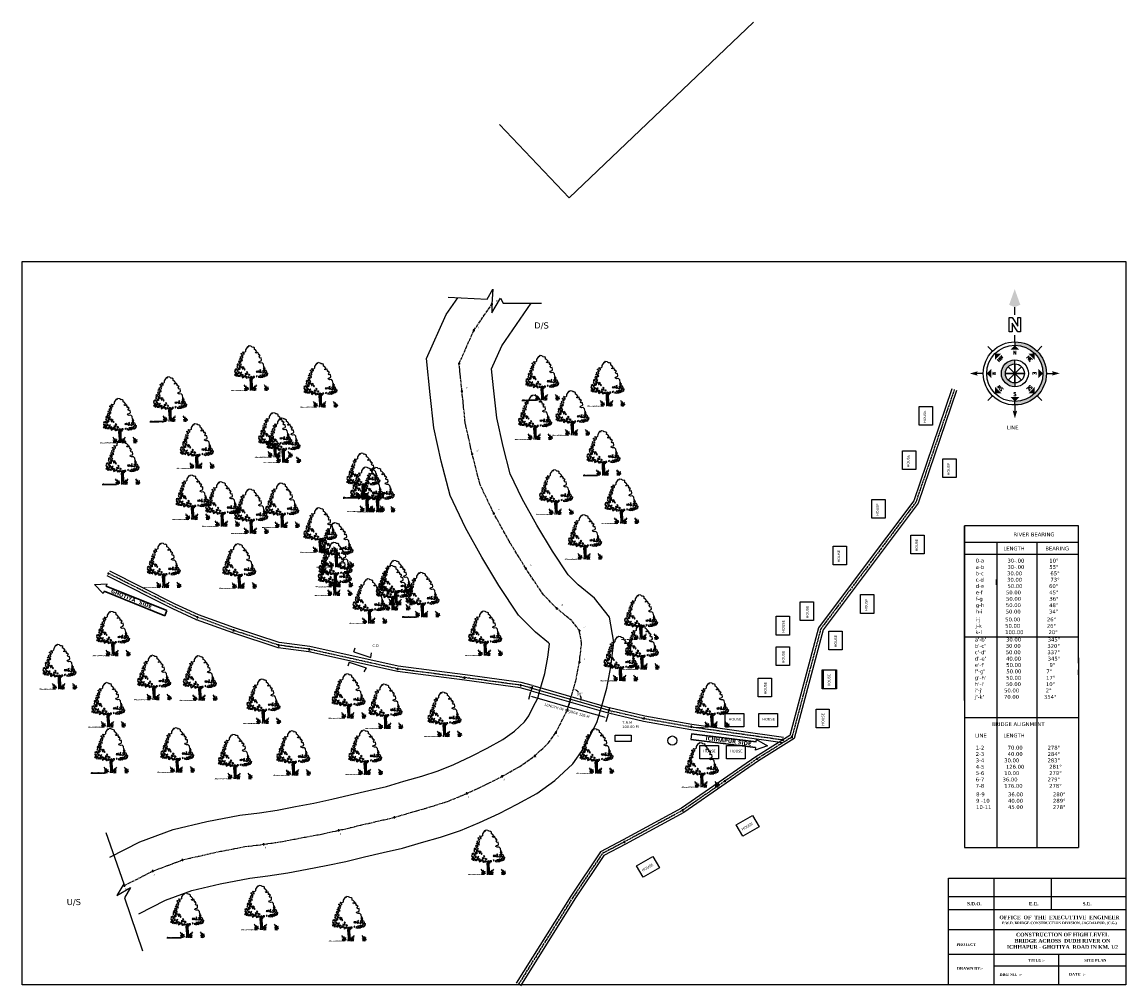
# Model space of a CAD drawing. Header units: inches. Extents: x 5709438 to 28857917, y -1771849 to 3720618.
# Tile 2 of 2: x 27123120 to 28857917, y 2206109 to 3720618. Entities that reach past the tile are written whole.
import ezdxf
from ezdxf.enums import TextEntityAlignment as Align

# ---------------------------------------------------------------- set-up
doc = ezdxf.new("R2010")
doc.units = ezdxf.units.IN
doc.header["$MEASUREMENT"] = 0
doc.header["$PDMODE"] = 98
doc.header["$PDSIZE"] = 1500
doc.linetypes.add('CENTER2', pattern=[1.125, 0.75, -0.125, 0.125, -0.125])
for name, color, linetype in [('A-Anno-Note', 211, 'Continuous'), ('GROUND_LVL', 114, 'Continuous'), ('SECTION', 7, 'Continuous'), ('TEX', 6, 'Continuous'), ('TEXT', 7, 'Continuous')]:
    doc.layers.add(name, color=color, linetype=linetype)
doc.layers.add('DIMENTION', color=7, linetype='Continuous', lineweight=9)
doc.styles.add('ROMANS', font='romans.shx')
doc.styles.get("Standard").update_dxf_attribs({"font": 'verdana.ttf', "height": 4000})
doc.dimstyles.get("Standard").update_dxf_attribs({"dimtxt": 4000, "dimasz": 4000, "dimexe": 4000, "dimexo": 4000, "dimgap": 900, "dimtad": 0, "dimtih": 1, "dimtoh": 1, "dimdec": 0, "dimzin": 0, "dimdsep": 46, "dimtxsty": 'Standard', "dimcen": 996, "dimadec": 0, "dimazin": 0, "dimtfac": 1, "dimtdec": 0, "dimtix": 1, "dimtofl": 0, "dimtmove": 2, "dimatfit": 3, "dimfxl": 1, "dimtolj": 1, "dimtzin": 0, "dimarcsym": 0})

# ---------------------------------------------------------------- blocks, each defined once
blk = doc.blocks.new('Anno_North_J_Metric')
at = {"linetype": 'ByBlock', "lineweight": -2}
h = blk.add_hatch(color=0, dxfattribs=at)
h.paths.add_polyline_path([(-4.17, 0), (-4.68, 0, 1), (4.68, 0), (4.17, 0, -1)])
h.paths.add_polyline_path([(1.41, 0), (2, 0, 1), (-2, 0), (-1.41, 0, -1)])
at = {"color": 0, "linetype": 'ByBlock', "lineweight": -2}
for p, q in [((0, 4.68), (0, 5.67)), ((-3.31, 3.31), (-4.01, 4.01)), ((3.31, 3.31), (4.01, 4.01)), ((-4.68, 0), (-5.67, 0)), ((-4.68, 0), (-4.17, 0)), ((-1.41, 0), (-2, 0)), ((-1.41, 0), (1.41, 0)), ((1.41, 0), (-1.41, 0)), ((-1, 1), (1, -1)), ((-1, -1), (1, 1)), ((1, -1), (-1, 1)), ((1, 1), (-1, -1)), ((0, 1.41), (0, -1.41)), ((0, -1.41), (0, 1.41)), ((1.41, 0), (2, 0)), ((4.68, 0), (4.17, 0)), ((4.68, 0), (5.67, 0)), ((6.17, 0.4), (6.17, 0.82)), ((6.17, 0.82), (8.27, 0.82)), ((7.43, 0.4), (6.17, 0.4)), ((6.17, -0.44), (7.43, 0.4)), ((8.27, 0.4), (7.01, -0.44)), ((8.27, 0.82), (8.27, 0.4)), ((8.67, 0), (9.83, 0)), ((6.17, -0.86), (6.17, -0.44)), ((8.27, -0.86), (6.17, -0.86)), ((7.01, -0.44), (8.27, -0.44)), ((8.27, -0.44), (8.27, -0.86)), ((-3.31, -3.31), (-4.01, -4.01)), ((0, -4.68), (0, -5.67)), ((3.31, -3.31), (4.01, -4.01))]:
    blk.add_line(p, q, dxfattribs=at)
for radius in [4.68, 4.17, 2, 1.41]:
    blk.add_circle((0, 0), radius, dxfattribs=at)
for points in [[(-0.33, 5.5), (0, 5.67), (0, 6.67)], [(0, 6.67), (0.33, 5.5), (0, 5.67)], [(0, 4.17), (0.67, 3.5), (-0.67, 3.5)], [(-2.95, 2.95), (-2, 2.95), (-2.95, 2)], [(2.95, 2.95), (2.95, 2), (2, 2.95)], [(-6.67, 0), (-5.5, 0.33), (-5.67, 0)], [(-5.5, -0.33), (-5.67, 0), (-6.67, 0)], [(-4.17, 0), (-3.5, 0.67), (-3.5, -0.67)], [(4.17, 0), (3.5, -0.67), (3.5, 0.67)], [(12.5, 0), (10.17, 0.83), (9.83, 0)], [(9.83, 0), (10.17, -0.83), (12.5, 0)], [(-2.95, -2.95), (-2.95, -2), (-2, -2.95)], [(2.95, -2.95), (2, -2.95), (2.95, -2)], [(0, -4.17), (-0.67, -3.5), (0.67, -3.5)], [(0, -6.67), (-0.33, -5.5), (0, -5.67)], [(0.33, -5.5), (0, -5.67), (0, -6.67)]]:
    blk.add_solid(points, dxfattribs=at)
at = {"color": 0, "linetype": 'ByBlock', "lineweight": -2, "style": 'ROMANS'}
blk.add_text('W', height=0.5, dxfattribs=at).set_placement((0, 2.83), align=Align.CENTER)
for s, rotation, p in [('SW', 45, (-2, 2)), ('NW', 315, (2, 2)), ('S', 270, (-3.33, 0)), ('N', 270, (2.83, 0)), ('SE', 135, (-2, -2)), ('E', 180, (0, -2.67)), ('NE', 225, (2, -2))]:
    blk.add_text(s, height=0.5, rotation=rotation, dxfattribs=at).set_placement(p, align=Align.CENTER)
blk = doc.blocks.new('*D7')
at = {"color": 0, "lineweight": -2, "transparency": 16777216}
for start, end in [(41.369247, 59.908393), (357.75389, 17.670988)]:
    blk.add_arc((27984992, 2656658), 16689, start, end, dxfattribs=at)
at = {"color": 0, "transparency": 16777216}
for points in [[(27993097, 2670485), (27993622, 2671710), (27989683, 2672674)], [(28002326, 2655898), (28001010, 2656110), (28001033, 2652055)]]:
    blk.add_solid(points, dxfattribs=at)
at = {"layer": 'Defpoints', "color": 0, "transparency": 16777216}
for p in [(27924436, 2674036), (27993425, 2685448), (27984992, 2656658), (28001193, 2660662), (28045548, 2639280)]:
    blk.add_point(p, dxfattribs=at)
at = {"color": 0, "transparency": 16777216, "insert": (27999612, 2664706), "char_height": 4000, "attachment_point": 5}
blk.add_mtext('\\A1;90°', dxfattribs=at)
blk = doc.blocks.new('A$C16861002')
h = blk.add_hatch()
h.set_pattern_fill('AR-SAND,_O', color=86, scale=0.00875, angle=-7.1637)
h.set_pattern_definition([(30.3363, (-438.715158, 35.971238), (0.0015555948, 0.01679683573), [0, -0.0133, 0, -0.014875, 0, -0.01421875]), (0.3363, (-438.715158, 35.971238), (0.0184440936, 0.0225698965), [0, -0.007175, 0, -0.0119875, 0, -0.00459375]), (320.3363, (-438.725837, 35.97258), (0.02704221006, -0.0033489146), [0, -0.004375, 0, -0.01575, 0, -0.0205625]), (310.3363, (-438.725837, 35.97258), (0.0270559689, 0.0043395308), [0, -0.0021875, 0, -0.010325, 0, -0.0118125])])
edge = h.paths.add_edge_path()
edge.add_spline(control_points=[(0.438, 0.101), (0.437, 0.102), (0.413, 0.106), (0.357, 0.111), (0.269, 0.122), (0.166, 0.139), (0.083, 0.135), (0.01, 0.173), (-0.007, 0.148), (-0.011, 0.141)], knot_values=[0.028153, 0.028153, 0.028153, 0.028153, 0.042705, 0.440186, 0.998352, 1.57343, 2.182336, 2.529485, 2.667956, 2.667956, 2.667956, 2.667956], degree=3, periodic=0)
edge.add_line((-0.011, 0.141), (0.434, 0.085))
edge.add_arc((0.31, 0.123), 0.13, 342.7907, 350.3646)
at = {"color": 86}
for p, q in [((0.648, 0.39), (0.64, 0.262)), ((0.658, 0.459), (0.648, 0.39)), ((0.662, 0.385), (0.679, 0.472)), ((0.694, 0.469), (0.679, 0.352)), ((0.652, 0.166), (0.636, 0.073)), ((0.65, 0.269), (0.643, 0.158)), ((0.669, 0.346), (0.664, 0.266))]:
    blk.add_line(p, q, dxfattribs=at)
for points in [[(0.696, 1.459), (0.68, 1.456), (0.606, 1.371), (0.598, 1.314), (0.578, 1.299), (0.534, 1.292)], [(0.696, 1.459), (0.72, 1.451), (0.725, 1.454), (0.721, 1.463), (0.739, 1.483), (0.79, 1.465), (0.792, 1.457), (0.806, 1.459), (0.816, 1.433), (0.834, 1.437), (0.866, 1.421)], [(1.112, 0.761), (1.118, 0.763), (1.115, 0.845), (1.079, 0.891), (1.02, 0.892), (0.978, 0.921), (0.995, 0.948), (1.056, 0.958), (1.073, 0.985), (1.072, 1.049), (1.026, 1.049), (1.013, 1.086), (1.05, 1.128), (1.036, 1.13), (1.026, 1.155), (1.002, 1.152), (0.985, 1.154), (1.005, 1.175), (0.987, 1.206), (0.99, 1.235), (0.939, 1.224), (0.915, 1.221), (0.914, 1.245), (0.962, 1.262), (0.919, 1.326), (0.889, 1.342), (0.896, 1.393), (0.867, 1.415), (0.866, 1.421)], [(1.104, 0.701), (1.106, 0.673), (1.161, 0.645), (1.176, 0.595), (1.178, 0.568), (1.208, 0.55), (1.186, 0.479)], [(0.601, 0.07), (0.622, 0.184), (0.628, 0.304), (0.633, 0.413), (0.649, 0.466)], [(0.702, 0.459), (0.684, 0.352), (0.676, 0.254), (0.664, 0.123), (0.654, 0.063)], [(0.913, 0.457), (0.953, 0.438), (0.981, 0.448), (1.028, 0.436), (1.068, 0.458), (1.094, 0.448), (1.092, 0.476), (1.132, 0.457), (1.185, 0.479)]]:
    blk.add_lwpolyline(points, dxfattribs=at)
for points in [[(0.404, 1.101), (0.397, 1.085), (0.37, 1.105)], [(0.43, 1.175), (0.406, 1.15), (0.427, 1.115)], [(0.454, 1.095), (0.421, 1.066), (0.46, 1.039), (0.471, 1.06), (0.455, 1.067)], [(0.496, 1.221), (0.495, 1.183), (0.449, 1.189), (0.481, 1.207), (0.476, 1.229)], [(0.459, 1.27), (0.494, 1.271), (0.456, 1.243)], [(0.491, 1.15), (0.464, 1.137), (0.482, 1.113)], [(0.517, 1.318), (0.501, 1.298), (0.527, 1.3)], [(0.553, 1.269), (0.516, 1.246), (0.549, 1.231)], [(0.181, 0.728), (0.21, 0.648), (0.248, 0.681)], [(0.192, 0.782), (0.197, 0.753), (0.231, 0.782), (0.26, 0.773), (0.255, 0.801), (0.232, 0.793)], [(0.288, 0.759), (0.256, 0.741), (0.27, 0.717)], [(0.286, 0.88), (0.266, 0.86), (0.299, 0.85)], [(0.312, 0.712), (0.275, 0.689), (0.283, 0.655), (0.324, 0.672)], [(0.356, 0.926), (0.313, 0.959), (0.285, 0.94), (0.289, 0.907)], [(0.294, 0.807), (0.305, 0.762), (0.373, 0.792), (0.319, 0.799), (0.314, 0.827)], [(0.358, 0.838), (0.338, 0.818), (0.367, 0.809)], [(0.41, 1.045), (0.357, 1.036), (0.34, 1.005), (0.366, 1.001), (0.375, 0.973), (0.352, 0.959), (0.39, 0.96), (0.394, 0.987), (0.421, 1), (0.419, 1.017), (0.389, 1.02)], [(0.358, 0.909), (0.34, 0.867), (0.401, 0.843), (0.42, 0.857), (0.379, 0.873)], [(0.413, 0.935), (0.386, 0.927), (0.397, 0.91), (0.428, 0.917)], [(0.457, 0.842), (0.425, 0.824), (0.432, 0.779), (0.453, 0.776), (0.448, 0.804), (0.465, 0.808), (0.48, 0.789), (0.499, 0.803)], [(0.482, 0.773), (0.499, 0.732), (0.523, 0.756)], [(1.14, 0.75), (1.11, 0.754), (1.092, 0.712), (1.108, 0.705), (1.12, 0.731)], [(1.152, 0.716), (1.121, 0.703), (1.13, 0.675)], [(0.196, 0.638), (0.164, 0.626), (0.192, 0.606)], [(0.221, 0.602), (0.206, 0.587), (0.239, 0.572), (0.249, 0.588)], [(0.243, 0.643), (0.216, 0.63), (0.264, 0.602), (0.279, 0.617)], [(0.307, 0.602), (0.272, 0.568), (0.311, 0.569), (0.339, 0.549)], [(0.328, 0.6), (0.35, 0.575), (0.384, 0.604)], [(0.336, 0.665), (0.352, 0.624), (0.402, 0.678), (0.361, 0.656)], [(0.406, 0.606), (0.381, 0.582), (0.406, 0.502), (0.469, 0.532), (0.424, 0.544), (0.448, 0.568)], [(0.473, 0.565), (0.497, 0.513), (0.52, 0.559)], [(0.502, 0.622), (0.523, 0.586), (0.571, 0.591), (0.56, 0.609), (0.527, 0.613)], [(0.551, 0.533), (0.512, 0.494), (0.53, 0.47), (0.553, 0.483), (0.538, 0.496)], [(0.566, 0.685), (0.549, 0.654), (0.595, 0.648)], [(0.597, 0.522), (0.565, 0.476), (0.622, 0.486)], [(0.605, 0.592), (0.594, 0.566), (0.622, 0.552), (0.653, 0.564)], [(0.645, 0.461), (0.669, 0.518), (0.725, 0.484), (0.678, 0.49)], [(0.735, 0.466), (0.716, 0.447), (0.749, 0.442)], [(0.744, 0.498), (0.777, 0.461), (0.786, 0.493)], [(0.833, 0.492), (0.857, 0.478), (0.874, 0.509)], [(0.853, 0.649), (0.862, 0.62), (0.893, 0.633), (0.907, 0.604), (0.931, 0.656), (0.899, 0.643)], [(0.922, 0.49), (0.897, 0.459), (0.945, 0.46)], [(0.942, 0.63), (0.976, 0.592), (1.024, 0.597)], [(0.959, 0.504), (1, 0.46), (1.033, 0.484), (1.07, 0.468), (1.067, 0.518), (1.031, 0.5)], [(0.971, 0.667), (0.996, 0.631), (1.01, 0.673)], [(1.047, 0.592), (1.082, 0.565), (1.044, 0.57)], [(1.103, 0.662), (1.056, 0.634), (1.063, 0.617), (1.107, 0.595), (1.139, 0.613), (1.094, 0.624), (1.127, 0.653)], [(1.098, 0.519), (1.094, 0.492), (1.127, 0.477), (1.128, 0.521)], [(1.126, 0.571), (1.135, 0.542), (1.164, 0.571)], [(1.171, 0.527), (1.156, 0.507), (1.183, 0.481)]]:
    blk.add_lwpolyline(points, close=True, dxfattribs=at)
for centre, radius, start, end in [((0.242, 0.146), 0.227, 343.8213, 33.8793), ((0.375, 0.113), 0.0789, 338.4127, 44.178), ((0.31, 0.123), 0.13, 343.4617, 20.2712), ((0.396, 0.136), 0.0898, 354.9817, 66.5193), ((0.218, 0.179), 0.273, 338.8097, 11.1779), ((0.526, 0.078), 0.0496, 83.2374, 178.7654), ((0.587, 0.1), 0.101, 124.1986, 191.1044), ((0.67, 0.06), 0.0496, 346.9072, 82.4352), ((0.616, 0.096), 0.101, 334.5682, 41.474), ((0.993, 0.081), 0.273, 154.4947, 186.8629), ((0.81, 0.084), 0.0898, 99.1533, 170.6909), ((0.962, 0.056), 0.227, 131.7933, 181.8513), ((0.825, 0.057), 0.0789, 121.4946, 187.2599), ((0.89, 0.05), 0.13, 145.4014, 182.2109), ((0.874, 0.067), 0.227, 343.8213, 33.8793), ((1.029, 0.056), 0.0898, 354.9817, 66.5193), ((1.007, 0.034), 0.0789, 338.4127, 44.178), ((0.942, 0.044), 0.13, 343.4617, 20.2712), ((0.85, 0.099), 0.273, 338.8097, 11.1779), ((1.158, -0.001), 0.0496, 83.2374, 178.7654), ((1.22, 0.02), 0.101, 124.1986, 191.1044)]:
    blk.add_arc(centre, radius, start, end, dxfattribs=at)
for points, start_tangent, end_tangent in [([(0.532, 0.127), (0.53, 0.136), (0.535, 0.137), (0.54, 0.136), (0.539, 0.134), (0.541, 0.128), (0.541, 0.125), (0.54, 0.121), (0.533, 0.12), (0.531, 0.126), (0.532, 0.127)], (-0.533022, 0.846101), (-0.533022, 0.846101)), ([(0.532, 0.184), (0.53, 0.188), (0.533, 0.189), (0.535, 0.188), (0.535, 0.187), (0.536, 0.184), (0.536, 0.183), (0.535, 0.181), (0.532, 0.18), (0.531, 0.184), (0.532, 0.184)], (-0.533022, 0.846101), (-0.533022, 0.846101)), ([(0.676, 0.109), (0.68, 0.117), (0.676, 0.119), (0.671, 0.119), (0.671, 0.117), (0.668, 0.112), (0.666, 0.109), (0.667, 0.105), (0.673, 0.102), (0.677, 0.108), (0.676, 0.109)], (0.725822, 0.687882), (0.725822, 0.687882)), ([(0.691, 0.164), (0.693, 0.168), (0.691, 0.169), (0.688, 0.169), (0.688, 0.168), (0.687, 0.166), (0.686, 0.164), (0.686, 0.162), (0.689, 0.16), (0.691, 0.163), (0.691, 0.164)], (0.725822, 0.687882), (0.725822, 0.687882)), ([(1.165, 0.048), (1.163, 0.057), (1.167, 0.057), (1.172, 0.056), (1.172, 0.054), (1.173, 0.049), (1.174, 0.046), (1.172, 0.042), (1.166, 0.04), (1.163, 0.047), (1.165, 0.048)], (-0.533022, 0.846101), (-0.533022, 0.846101)), ([(1.164, 0.104), (1.163, 0.109), (1.165, 0.109), (1.167, 0.109), (1.167, 0.108), (1.168, 0.105), (1.168, 0.103), (1.168, 0.101), (1.164, 0.101), (1.163, 0.104), (1.164, 0.104)], (-0.533022, 0.846101), (-0.533022, 0.846101))]:
    blk.add_spline(points, degree=3, dxfattribs=dict(at, start_tangent=start_tangent, end_tangent=end_tangent))

msp = doc.modelspace()

# ---------------------------------------------------------------- linework, layer by layer
for p, q in [((27982887.2, 3444473.5), (28272469.7, 3720618.1)), ((27873192.7, 3559506), (27982887.2, 3444473.5)), ((28604123.8, 2654793.7), (28604123.8, 2928904.6)), ((28783353.5, 2928904.6), (28604123.8, 2928904.6)), ((28604123.8, 2928904.6), (28604123.8, 2423400.3)), ((28783353.5, 2713040.2), (28783353.5, 2928904.6)), ((28604123.8, 2903152.7), (28783353.5, 2903152.7)), ((28655202.5, 2903152.7), (28655202.5, 2758687.9)), ((28717953.1, 2903152.7), (28717953.1, 2758687.9)), ((28604123.8, 2884461.5), (28783353.5, 2884461.5)), ((28653382.7, 2837480), (28654185.7, 2837480)), ((28654185.7, 2844759.2), (28654185.7, 2837480)), ((28604123.8, 2754807), (28782537, 2754807)), ((28655202.5, 2740516.9), (28655202.5, 2423400.3)), ((28717953.1, 2740516.9), (28717953.1, 2423400.3)), ((28783353.5, 2721825.8), (28783353.5, 2423400.3)), ((28783353.5, 2713040.2), (28783353.5, 2702988.2)), ((28783353.5, 2694841.7), (28783353.5, 2702531.1)), ((28783353.5, 2627448), (28604123.8, 2627448)), ((27254932, 2447271.5), (27282984, 2366519.2)), ((27254932, 2447271.5), (27282984, 2366519.2)), ((28604123.8, 2423400.3), (28783353.5, 2423400.3)), ((27282984, 2366519.2), (27271943.5, 2347996.9)), ((27282984, 2366519.2), (27271943.5, 2347996.9)), ((27271943.5, 2347996.9), (27293681.4, 2360547.3)), ((27271943.5, 2347996.9), (27293681.4, 2360547.3)), ((27293681.4, 2360547.3), (27284283.4, 2344269.6)), ((27293681.4, 2360547.3), (27284283.4, 2344269.6)), ((27284283.4, 2344269.6), (27312202.1, 2261052.2)), ((27284283.4, 2344269.6), (27312202.1, 2261052.2))]:
    msp.add_line(p, q)
at = {"color": 0}
for p, q in [((27853857.4, 3285064.6), (27862945.3, 3300805.2)), ((27862945.3, 3300805.2), (27861595.2, 3277476.6)), ((27792510.5, 3288289.8), (27853857.4, 3285064.6)), ((27861595.2, 3263591), (27874898.2, 3286632.4)), ((27874898.2, 3286632.4), (27879268.3, 3279063.2)), ((27879268.3, 3279063.2), (27939237.7, 3279063.2)), ((27861595.2, 3277476.6), (27861595.2, 3263591)), ((28655202.5, 2758687.9), (28655202.5, 2740516.9)), ((28717953.1, 2758687.9), (28717953.1, 2740516.9)), ((27923277.5, 2669998.7), (27925594.6, 2678072.8)), ((27922349.8, 2668127.8), (27918865, 2655984.4)), ((27924796, 2660789), (27991902.8, 2641531.2)), ((28038218.1, 2628240), (27991902.8, 2641531.2)), ((28044389.2, 2635243), (28046706.3, 2643317.2)), ((28044183.7, 2633164.9), (28040698.9, 2621021.5))]:
    msp.add_line(p, q, dxfattribs=at)
at = {"color": 5}
for p, q in [((27236835, 2836783.2), (27257029.2, 2838165.8)), ((27250721.5, 2822547.2), (27236835, 2836783.2)), ((27255531.4, 2834456.9), (27257029.2, 2838165.8)), ((27252219.4, 2826256.2), (27250721.5, 2822547.2)), ((28175059.4, 2602275.2), (28173960.9, 2593499.5)), ((28276819.3, 2589537.7), (28277316.1, 2593506.7)), ((28277316.1, 2593506.7), (28294388.6, 2583307.3)), ((28294388.6, 2583307.3), (28275224, 2576792.9)), ((28275720.8, 2580762), (28275224, 2576792.9))]:
    msp.add_line(p, q, dxfattribs=at)
at = {"color": 2}
for p, q in [((27644501.4, 2730966.8), (27646459, 2737141.4)), ((27644501.4, 2730966.8), (27671084.5, 2722254.7)), ((27671084.5, 2722254.7), (27672259.7, 2729561.2)), ((27637091, 2714818.1), (27635014.1, 2708682.6)), ((27637091, 2714818.1), (27663674.1, 2706106)), ((27663674.1, 2706106), (27660296.7, 2699521.3))]:
    msp.add_line(p, q, dxfattribs=at)
at = {"color": 251, "true_color": 0x636466}
for p, q in [((27924436, 2674035.7), (28045547.8, 2639280.1)), ((27925594.6, 2678072.8), (28046706.3, 2643317.2)), ((27923277.5, 2669998.7), (28044389.2, 2635243)), ((27984984.2, 2656660.1), (27982270.7, 2647035.3))]:
    msp.add_line(p, q, dxfattribs=at)
for points in [[(28857917.3, 2207877.9), (27123120.2, 2207877.9), (27123120.2, 3344325), (28857917.3, 3344325)], [(28532867.3, 3087037.9), (28532867.3, 3116428.3), (28553763.4, 3116428.3), (28553763.4, 3087037.9)], [(28506643, 3017347.7), (28506643, 3046738.1), (28527539.1, 3046738.1), (28527539.1, 3017347.7)], [(28570174.8, 3004863.4), (28570174.8, 3034253.8), (28591070.8, 3034253.8), (28591070.8, 3004863.4)], [(28458584, 2940997.2), (28458584, 2970387.7), (28479480, 2970387.7), (28479480, 2940997.2)], [(28519917, 2885148.7), (28519917, 2914539.2), (28540813.1, 2914539.2), (28540813.1, 2885148.7)], [(28397750.9, 2867829.2), (28397750.9, 2897219.7), (28418647, 2897219.7), (28418647, 2867829.2)], [(28440764.7, 2791507.1), (28440764.7, 2820897.6), (28461660.8, 2820897.6), (28461660.8, 2791507.1)], [(28346212.9, 2780150.7), (28346212.9, 2809541.2), (28367109, 2809541.2), (28367109, 2780150.7)], [(28308463.2, 2757511.9), (28308463.2, 2786902.3), (28329359.3, 2786902.3), (28329359.3, 2757511.9)], [(28390893.8, 2734325.2), (28390893.8, 2763715.6), (28411789.8, 2763715.6), (28411789.8, 2734325.2)], [(28308463.2, 2709529.8), (28308463.2, 2738920.2), (28329359.3, 2738920.2), (28329359.3, 2709529.8)], [(28280142.3, 2660476.5), (28280142.3, 2689867), (28301038.4, 2689867), (28301038.4, 2660476.5)], [(28380451.6, 2673152.5), (28380451.6, 2702542.9), (28401347.7, 2702542.9), (28401347.7, 2673152.5)], [(28370845.6, 2611421), (28370845.6, 2640811.4), (28391741.7, 2640811.4), (28391741.7, 2611421)], [(28228114.4, 2634138.6), (28257504.9, 2634138.6), (28257504.9, 2613242.6), (28228114.4, 2613242.6)], [(28281096.5, 2634138.6), (28310487, 2634138.6), (28310487, 2613242.6), (28281096.5, 2613242.6)], [(28188147.4, 2583944.9), (28217537.8, 2583944.9), (28217537.8, 2563048.8), (28188147.4, 2563048.8)], [(28230319.8, 2583944.9), (28259710.2, 2583944.9), (28259710.2, 2563048.8), (28230319.8, 2563048.8)], [(28245620, 2459453.2), (28271072.9, 2474148.4), (28281520.9, 2456051.9), (28256068.1, 2441356.7)], [(28089002, 2395022.3), (28114454.9, 2409717.5), (28124902.9, 2391621), (28099450.1, 2376925.8)]]:
    msp.add_lwpolyline(points, close=True)
at = {"color": 1}
for points in [[(27261112.4, 2408264), (27308187.4, 2432415.9), (27360775.1, 2452078.5), (27413507.5, 2464348), (27465174.7, 2474410.5), (27496085.4, 2478235.7), (27524036.5, 2482360.5), (27552622.4, 2487946), (27581612.7, 2493264.8), (27609698.2, 2499368.2), (27638549.6, 2506178.6), (27667859.2, 2512986.1), (27695612.1, 2519431), (27723202.7, 2527621.7), (27751469.4, 2535656.1), (27777190, 2543983.7), (27801869.7, 2554286.8), (27829248.5, 2566921.6), (27854259.7, 2579658.8), (27878539.2, 2593298.5), (27897114.7, 2606321.7), (27912740.6, 2621153.6), (27919275.1, 2630269.2), (27926531, 2644539.8), (27933513.8, 2658273.4), (27937023.1, 2670502.4), (27944747.7, 2697115.6), (27949580.2, 2722515.4), (27952007.9, 2743204.7), (27951962.4, 2743459.4), (27950688.9, 2745096.8), (27929876.1, 2762197.6), (27903477, 2788739.5), (27872573.9, 2835264.4), (27845418, 2879635.1), (27819929.3, 2925690.4), (27795738.2, 2976583.8), (27781865.7, 3030445.5), (27770166.3, 3082881), (27764714.4, 3135510.2), (27758844.8, 3192171.3), (27789398.3, 3260893.6), (27807753, 3287488.4)], [(27306760.4, 2319290.6), (27348658.9, 2340786.7), (27389737.9, 2356146.2), (27434403.7, 2366538.8), (27480892.4, 2375592.8), (27509527.5, 2379136.3), (27540933.5, 2383771.1), (27571234.1, 2389691.5), (27601258.7, 2395200.1), (27631804.7, 2401838.2), (27661348.5, 2408812), (27690483.2, 2415578.9), (27721175.1, 2422706.4), (27751103.4, 2431591), (27780550.7, 2439961), (27811912.7, 2450115.1), (27842096.7, 2462716.1), (27872905.7, 2476934), (27901458.5, 2491474.7), (27931863.8, 2508555.7), (27960586.2, 2528692.9), (27988478, 2555167.4), (28004973.5, 2578178.6), (28015670.5, 2599217.2), (28026993, 2621486), (28033101.7, 2642772.9), (28042101.9, 2673780.9), (28048483.7, 2707323.9), (28053048.4, 2746225.7), (28046067.1, 2785349), (28022783.7, 2815286.2), (27997237.9, 2836275.8), (27981325.1, 2852274.6), (27956899, 2889048.4), (27931853.3, 2929971.3), (27908919.4, 2971410.3), (27890180.6, 3010833.1), (27879111.3, 3053810.9), (27869034.1, 3098975.6), (27864182.1, 3145814.1), (27861062.2, 3175931), (27876990.6, 3211757.7), (27923442.2, 3279063.2)]]:
    msp.add_lwpolyline(points, dxfattribs=at)
at = {"color": 5, "linetype": 'CENTER2', "ltscale": 6000}
msp.add_lwpolyline([(27283936.4, 2363777.3), (27283936.4, 2363777.3), (27328423.1, 2386601.3), (27375256.5, 2404112.3), (27423955.6, 2415443.4), (27473033.5, 2425001.6), (27502806.4, 2428686), (27532485, 2433065.8), (27561928.2, 2438818.7), (27591435.7, 2444232.5), (27620751.5, 2450603.2), (27649949.1, 2457495.3), (27679171.2, 2464282.5), (27708393.6, 2471068.7), (27737153.1, 2479606.3), (27766010, 2487808.6), (27794551.4, 2497049.4), (27821983.2, 2508501.5), (27851077.1, 2521927.8), (27877859.1, 2535566.8), (27905201.5, 2550927.1), (27928850.5, 2567507.3), (27950609.3, 2588160.5), (27962124.3, 2604223.9), (27971100.7, 2621878.5), (27980253.4, 2639879.7), (27985062.4, 2656637.7), (27993424.8, 2685448.3), (27999031.9, 2714919.6), (28002528.2, 2744715.2), (27999014.8, 2764404.2), (27986736.3, 2780191.5), (27963557, 2799236.7), (27942401.1, 2820507.1), (27914736.5, 2862156.4), (27888635.6, 2904803.2), (27864424.3, 2948550.3), (27842959.4, 2993708.4), (27830488.5, 3042128.2), (27819600.2, 3090928.3), (27814448.2, 3140662.2), (27809953.5, 3184051.1), (27833194.5, 3236325.6), (27861595.2, 3277476.6)], dxfattribs=at)
at = {"color": 251, "true_color": 0x636466}
for points in [[(28584567.8, 3144396.3), (28524413.2, 2968329.1), (28438740.8, 2853926.7), (28374796.8, 2769017), (28329751.4, 2599659.1), (28276217.9, 2566199.3), (28225316.8, 2531003.9), (28159233.8, 2485310.9), (28068024.9, 2435794.1), (28032168.7, 2416800.8), (27985442.4, 2347191.1), (27899668.6, 2210224.8)], [(28591905.2, 3141889.4), (28531354.3, 2964662.3), (28444941, 2849270.5), (28381901.1, 2765561.4), (28336457.7, 2594706.9), (28280479.9, 2559719.3), (28229726.7, 2524626.2), (28163300.2, 2478695.7), (28071689.5, 2428960.8), (28037520.4, 2410861.2), (27991948.8, 2342971.6), (27906240.2, 2206109.4)], [(27397055.8, 2781609.5), (27360181.1, 2798465.7), (27257083.6, 2850405.7)], [(27400548.1, 2789249.1), (27363818.2, 2806039.1), (27260863, 2857907.4)], [(27923383.2, 2669969.9), (27906063.9, 2674454.8), (27818323.8, 2686357.7), (27712964, 2700062.1), (27573833.3, 2731005.4), (27525495.7, 2737360.5), (27454327.1, 2760744.4), (27397365.1, 2781482.7)], [(27925488.9, 2678101.6), (27907687.1, 2682711.5), (27819430.1, 2694684.6), (27714420.5, 2708343.4), (27575295.4, 2739285.5), (27527370.5, 2745586.3), (27457075.7, 2768683.2), (27400238.8, 2789375.9)], [(28046503.4, 2643369.9), (28101628.1, 2630488.8), (28175633.7, 2617479.7), (28319509.5, 2597046.8)], [(28044592.1, 2635190.3), (28099943.9, 2622256), (28174315.7, 2609182.6), (28318328.4, 2588730.3)]]:
    msp.add_lwpolyline(points, dxfattribs=at)
at = {"color": 251, "linetype": 'CENTER2', "ltscale": 4000, "true_color": 0x636466}
for points in [[(28588236.5, 3143142.8), (28527883.7, 2966495.7), (28441840.9, 2851598.6), (28378348.9, 2767289.2), (28333104.6, 2597183), (28278348.9, 2562959.3), (28227521.8, 2527815), (28161267, 2482003.3), (28069857.2, 2432377.5), (28034844.6, 2413831), (27988695.6, 2345081.4), (27902954.4, 2208167.1)], [(27398802, 2785429.3), (27361999.6, 2802252.4), (27258973.3, 2854156.6)], [(27924436, 2674035.7), (27906875.5, 2678583.1), (27818876.9, 2690521.2), (27713692.2, 2704202.8), (27574564.4, 2735145.5), (27526433.1, 2741473.4), (27455701.4, 2764713.8), (27398802, 2785429.3)], [(28045547.8, 2639280.1), (28100786, 2626372.4), (28174974.7, 2613331.1), (28318918.9, 2592888.5)]]:
    msp.add_lwpolyline(points, dxfattribs=at)
at = {"color": 251, "true_color": 0x636466}
for points in [[(28382415.4, 2673152.5), (28382415.4, 2702542.9), (28403311.5, 2702542.9), (28403311.5, 2673152.5)], [(28055463.8, 2600375.5), (28080404.9, 2600375.5), (28080404.9, 2590166.5), (28055463.8, 2590166.5)]]:
    msp.add_lwpolyline(points, close=True, dxfattribs=at)
msp.add_circle((28145119.8, 2591642.8), 7175, dxfattribs=at)
at = {"color": 1}
for p in [(27861595.2, 3277476.6), (27833194.5, 3236325.6), (27809953.5, 3184051.1), (27814448.2, 3140662.2), (27830488.5, 3042128.2), (27864424.3, 2948550.3), (27914736.5, 2862156.4), (27258973.3, 2854156.6), (27963557, 2799236.7), (27398802, 2785429.3), (27455701.4, 2764713.8), (27999014.8, 2764404.2), (27526433.1, 2741473.4), (27574564.4, 2735145.5), (27999031.9, 2714919.6), (27713692.2, 2704202.8), (27818876.9, 2690521.2), (27906875.5, 2678583.1), (27924436, 2674035.7), (27984991.9, 2656657.9), (27980253.4, 2639879.7), (28045547.8, 2639280.1), (28100786, 2626372.4), (27962124.3, 2604223.9), (28174974.7, 2613331.1), (28318918.9, 2592888.5), (28333104.6, 2597183), (27928850.5, 2567507.3), (28278348.9, 2562959.3), (27877859.1, 2535566.8), (28227521.8, 2527815), (27821983.2, 2508501.5), (28161267, 2482003.3), (27708393.6, 2471068.7), (27620751.5, 2450603.2), (27502806.4, 2428686), (28069857.2, 2432377.5), (27375256.5, 2404112.3), (27328423.1, 2386601.3), (27283936.4, 2363777.3)]:
    msp.add_point(p, dxfattribs=at)
at = {"color": 0}
for points in [[(27924979.9, 2661429.8), (27924612.2, 2660148.2), (27920951.2, 2661892.3)], [(28038402, 2628880.8), (28038034.2, 2627599.2), (28042062.9, 2627136.7)]]:
    msp.add_solid(points, dxfattribs=at)
at = {"layer": 'DIMENTION', "color": 5, "lineweight": 30, "ltscale": 20}
for p, q in [((27255531.4, 2834456.9), (27350623.4, 2796053.3)), ((27347311.5, 2787852.6), (27252219.4, 2826256.2)), ((27350623.4, 2796053.3), (27347311.5, 2787852.6)), ((28175059.4, 2602275.2), (28276819.3, 2589537.7)), ((28275720.8, 2580762), (28173960.9, 2593499.5))]:
    msp.add_line(p, q, dxfattribs=at)
at = {"layer": 'GROUND_LVL', "color": 4}
for p, q in [((28579296.6, 2207877.9), (28579296.6, 2375540.3)), ((28579296.6, 2375540.3), (28857917.3, 2375540.3)), ((28650493.8, 2375540.3), (28650493.8, 2207877.9)), ((28740265.4, 2375540.3), (28740265.4, 2326438.1)), ((28579296.6, 2346592.9), (28857917.3, 2346592.9)), ((28579296.6, 2326438.1), (28857917.3, 2326438.1)), ((28579296.6, 2294866.7), (28857917.3, 2294866.7)), ((28579296.6, 2256106.9), (28857917.3, 2256106.9)), ((28752173, 2256106.9), (28752173, 2237834.8)), ((28650493.8, 2237834.8), (28857917.3, 2237834.8)), ((28752173, 2237834.8), (28752173, 2207877.9))]:
    msp.add_line(p, q, dxfattribs=at)

# ---------------------------------------------------------------- block references
at = {"layer": 'A-Anno-Note', "color": 212, "xscale": 10598.81515741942, "yscale": 10598.8142600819, "zscale": 10598.8142643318, "rotation": 90.10622375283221}
msp.add_blockref('Anno_North_J_Metric', (28683367.5, 3168531.1), dxfattribs=at)
at = {"layer": 'SECTION', "color": 230, "ltscale": 20, "xscale": 49692.30054301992, "yscale": 49692.30053691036, "zscale": 49692.3005354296, "rotation": 7.276220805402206}
for p in [(27452844.1, 3134450.8), (27910225.5, 3119289), (27561593.9, 3108229.6), (28012792.7, 3109831.6), (27325344.6, 3085754.2), (27957564.1, 3064120.8), (27246594.9, 3052041.2), (27898960, 3057333.7), (27490344.1, 3029565.8), (27367408.6, 3012105.1), (27503486.3, 3021161), (28006480.9, 3001071.5), (27250639.7, 2986885.3), (27629093.7, 2965885.5), (27635107.1, 2944165.5), (27651593.7, 2943410.1), (27931935, 2939653.1), (27360735.7, 2931659.2), (27407264.9, 2920882.2), (28034884, 2925412.2), (27452844.1, 2909697.1), (27501534.9, 2919107.3), (27561334.8, 2880056), (27977435.5, 2869277.9), (27586823.1, 2856793.9), (27315335.9, 2824533.3), (27434094.2, 2823541.5), (27585308.5, 2825883.2), (27584093.9, 2812303.9), (27675418.1, 2789344.9), (27680451.7, 2797503.5), (27638833.5, 2768410.8), (27721947.3, 2778568), (28065500.6, 2743189), (27235681.5, 2717476.5), (27820601.7, 2717898.7), (28066968.3, 2696272.1), (28033245.9, 2678121.9), (27151528.8, 2665172.1), (27300198.5, 2648359.9), (27372195.6, 2647425.9), (27471995, 2611147.4), (27605952.7, 2619405.7), (27228201.1, 2605395.5), (27663946.4, 2603067.9), (28177031.7, 2605182), (27756492.3, 2590451.5), (27232876.3, 2533477), (27336664.6, 2534411), (27427362.4, 2524136.9), (27518995.1, 2529740.9), (27632133.5, 2530674.9), (27995428.1, 2532827.7), (28161127.8, 2511101.9), (27825284.4, 2373539.2), (27468631.4, 2286893.5), (27352314.5, 2274633.9), (27606401.3, 2269301.9)]:
    msp.add_blockref('A$C16861002', p, dxfattribs=at)

# ---------------------------------------------------------------- texts
at = {"color": 6, "attachment_point": 1}
for s, insert, char_height, width in [("\\pxt1;k'", (27868353.2, 3283828.3), 2400, 7835.118), ('D/S', (27927988.9, 3248755.6), 9600, 144997.066), ("\\pxt1;j'", (27839952.5, 3242677.3), 2400, 7835.118), ("\\pxt1;i'", (27816711.5, 3190402.8), 2400, 7835.118), ("\\pxt1;h'", (27821206.2, 3147013.9), 2400, 7835.118), ("\\pxt1;g'", (27837246.5, 3048479.9), 2400, 7835.118), ("\\pxt1;f'", (27871182.3, 2954902), 2400, 7835.118), ("\\pxt1;e'", (27921494.5, 2868508.1), 2400, 7835.118), ('\\pxt1;14', (27255516.4, 2854147.5), 2400, 7835.118), ("\\pxt1;d'", (27970315, 2805588.4), 2400, 7835.118), ('\\pxt1;13', (27394652.8, 2782707.9), 2400, 7835.118), ('\\pxt1;12', (27452683.5, 2763028.4), 2400, 7835.118), ("\\pxt1;c'", (28005772.8, 2770755.9), 2400, 7835.118), ('\\pxt1;11', (27525143.9, 2739202.6), 2400, 7835.118), ('\\pxt1;10', (27573160.7, 2732788.2), 2400, 7835.118), ("\\pxt1;b'", (28005789.9, 2721271.3), 2400, 7835.118), ('\\pxt1;9', (27710264.8, 2703391.5), 2400, 7835.118), ('\\pxt1;8', (27815390.8, 2689923), 2400, 7835.118), ('\\pxt1;7', (27902820.3, 2679133.3), 2400, 7835.118), ('\\pxt1;6', (27920006.3, 2675182.8), 2400, 7835.118), ('\\pxt1;5', (27986797.1, 2652629.6), 2400, 7835.118), ('\\pxt1;4', (28048029.6, 2637940.2), 2400, 7835.118), ('\\pxt1;a', (27982066.3, 2635849.2), 2400, 7835.118), ('\\pxt1;3', (28096242.6, 2626090.6), 2400, 7835.118), ('\\pxt1;2', (28168929.2, 2614393.9), 2400, 7835.118), ('\\pxt1;b', (27963937.2, 2600193.3), 2400, 7835.118), ('\\pxt1;1', (28313789.5, 2592547), 2400, 7835.118), ('\\pxt1;c', (27929878.4, 2566778.9), 2400, 7835.118), ('d', (27879672, 2531536.2), 2400, 7835.118), ('\\pxt1;e', (27823796.1, 2504470.9), 2400, 7835.118), ('\\pxt1;f', (27710206.5, 2467038.2), 2400, 7835.118), ('\\pxt1;g', (27622564.4, 2446572.7), 2400, 7835.118), ('\\pxt1;h', (27504619.3, 2424655.5), 2400, 7835.118), ('\\pxt1;i', (27377069.4, 2400081.8), 2400, 7835.118), ('\\pxt1;j', (27330236, 2382570.8), 2400, 7835.118), ('\\pxt1;k', (27285749.3, 2359746.8), 2400, 7835.118), ('U/S', (27193275, 2342728.9), 9600, 144997.066)]:
    msp.add_mtext(s, dxfattribs=dict(at, insert=insert, char_height=char_height, width=width))
at = {"color": 7, "true_color": 0xffffff, "char_height": 4000, "attachment_point": 1}
for insert, rotation in [((28539850.6, 3090807), 90), ((28513626.3, 3021116.8), 90), ((28577158, 3008632.5), 90), ((28465567.3, 2944766.4), 90), ((28526900.3, 2888917.9), 90), ((28404734.2, 2871598.4), 90), ((28447748, 2795276.3), 90), ((28355160, 2783919.9), 90), ((28317410.3, 2761281), 90), ((28399840.8, 2738094.3), 90), ((28317410.3, 2713298.9), 90), ((28389398.7, 2676921.7), 90), ((28289089.4, 2664245.7), 90), ((28379792.7, 2615190.1), 90), ((28253357.8, 2453589.4), 30), ((28096739.7, 2389158.5), 30)]:
    msp.add_mtext_dynamic_manual_height_columns('HOUSE', width=9412.689, gutter_width=20000, heights=[0], dxfattribs=dict(at, insert=insert, rotation=rotation))
at = {"char_height": 6000, "attachment_point": 1}
for s, insert in [('LINE', (28670777.7, 3086445.3)), ('LENGTH', (28665268, 2896479.9)), ('BEARING', (28731290.9, 2896479.9)), ('LINE', (28620715.8, 2602604.2)), ('LENGTH', (28665268, 2602604.2))]:
    msp.add_mtext(s, dxfattribs=dict(at, insert=insert))
for s, insert, width in [('RIVER BEARING ', (28681149.5, 2918535.9), 813905.457), ('0-a              30-.00               10%%D\\Pa-b              30-.00               55%%D\\Pb-c              30.00                 65%%D\\Pc-d              30.00                 73%%D\\Pd-e              50.00                60%%D\\Pe-f              50.00                 45%%D\\Pf-g              50.00                 36%%D \\Pg-h             50.00                 48%%D\\Ph-i              50.00                 34%%D', (28621852.6, 2877379.4), 179822.218), ('\\Pi-j               50.00                26%%D\\Pj-k              50.00                26%%D\\Pk-l              100.00               20%%D\\P         ', (28621499, 2794919), 179822.218), ("                            \\Pa'-b'            30.00                345%%D\\Pb'-c'            30.00                320%%D\\Pc'-d'            50.00                337%%D\\Pd'-e'            40.00                345%%D\\Pe'-f'             50.00                 9%%D\\Pf'-g'             50.00               7%%D \\Pg'-h'            50.00               17%%D\\Ph'-i'             50.00               10%%D\\Pi'-j'             50.00                2%%D\\Pj'-k'            70.00               354%%D", (28620385.2, 2763360), 179822.218), ('BRIDGE ALIGNMENT', (28646980, 2620421.1), 813905.457), ('1-2^I          70.00               278%%D\\P2-3^I          40.00               284%%D\\P3-4            30.00                 283%%D\\P4-5^I         126.00               281%%D\\P5-6            10.00                  279%%D\\P6-7           36.00                  279%%D\\P7-8            176.00                278%%D', (28621852.6, 2583503.6), 179822.218), ('8-9^I          36.00                  280%%D\\P9 -10^I          40.00                  289%%D\\P10-11          45.00                  278%%D', (28622539.7, 2510093.3), 179822.218)]:
    msp.add_mtext(s, dxfattribs=dict(at, insert=insert, width=width))
at = {"color": 7, "true_color": 0xffffff, "char_height": 4000, "width": 30791.084, "attachment_point": 1}
for s, insert in [('C.D ', (27673781.4, 2742693.8)), ('T.B.M  100.00 M ', (28066464, 2622006.7))]:
    msp.add_mtext(s, dxfattribs=dict(at, insert=insert))
at = {"color": 0, "insert": (27979626.9, 2638688.2), "char_height": 4000, "width": 81327.74, "attachment_point": 5, "rotation": 344.2898257}
msp.add_mtext('\\A1;LENGTH OF BRIDGE 126 M', dxfattribs=at)
at = {"color": 7, "true_color": 0xffffff, "char_height": 4000, "attachment_point": 1}
for insert in [(28233748.1, 2627283), (28286730.2, 2627283), (28193781, 2577089.2), (28235953.4, 2577089.2)]:
    msp.add_mtext_dynamic_manual_height_columns('HOUSE', width=9412.689, gutter_width=20000, heights=[0], dxfattribs=dict(at, insert=insert))
at = {"layer": 'TEX'}
for s, insert, char_height, width, attachment_point in [('{\\fTimes New Roman|b1|i0|c0|p18;S.D.O.}', (28608217.5, 2338018.6), 5394.157, 37501.904, 1), ('{\\fTimes New Roman|b1|i0|c0|p18;E.E.}', (28705415, 2338018.6), 5394.157, 37501.904, 1), ('{\\fTimes New Roman|b1|i0|c0|p18;S.E.}', (28789767.1, 2338018.6), 5394.157, 37501.904, 1), ('{\\fTimes New Roman|b1|i0|c0|p18;OFFICE  OF  THE  EXECUTTIVE  ENGINEER\\P\\H0.6667x;P.W.D. BRIDGE CONSTRUCTION DIVISION, JAGDALPUR, (C.G.)}', (28753359.2, 2316737.4), 5815.385, 326274.417, 2), ('{\\fTimes New Roman|b1|i0|c0|p18;PROJECT}', (28591599.2, 2273254.3), 4315.325, 60219.934, 1), ('{\\fTimes New Roman|b1|i0|c0|p18;CONSTRUCTION OF HIGH LEVEL \\PBRIDGE ACROSS  DUDH RIVER ON \\PICHHAPUR - GHOTIYA  ROAD IN KM. 1/2\\P }', (28758165.5, 2289604.4), 5815.385, 265801.046, 2), ('{\\fTimes New Roman|b1|i0|c0|p18;TITLE :-}', (28704496.8, 2248497), 4315.325, 60219.934, 1), ('{\\fTimes New Roman|b1|i0|c0|p18;SITE PLAN}', (28792651.2, 2248497), 4315.325, 194180.581, 1), ('{\\fTimes New Roman|b1|i0|c0|p18;DRAWN BY:-}', (28592464.9, 2235777.8), 4315.325, 60219.934, 1), ('{\\fTimes New Roman|b1|i0|c0|p18;DRG NO.  :-    }', (28659128, 2226086.6), 4315.325, 159731.338, 1), ('{\\fTimes New Roman|b1|i0|c0|p18;DATE  :-   }', (28768420.8, 2226446.2), 4315.325, 60219.934, 1)]:
    msp.add_mtext(s, dxfattribs=dict(at, insert=insert, char_height=char_height, width=width, attachment_point=attachment_point))
at = {"layer": 'TEXT', "color": 5, "lineweight": 30, "char_height": 6000, "width": 102803.025, "attachment_point": 3}
for s, insert, rotation in [('{\\fVerdana|b1|i0|c0|p34;\\C6; GHOTIYA  SIDE}', (27328212.9, 2804341.2), 338.152843), ('{\\fVerdana|b1|i0|c0|p34;\\C6;ICHHAPUR SIDE}', (28269831.9, 2589446.1), 352.8652666)]:
    msp.add_mtext(s, dxfattribs=dict(at, insert=insert, rotation=rotation))

# ---------------------------------------------------------------- dimensions: what is measured, and where the dimension line sits
dim = msp.add_angular_dim_2l(base=(28001193.1, 2660662.3), line1=((27924436, 2674035.7), (28045547.8, 2639280.1)), line2=((27984991.9, 2656657.9), (27993424.8, 2685448.3)), dimstyle='Standard')
dim.commit()
dim.dimension.update_dxf_attribs({"geometry": '*D7', "text_midpoint": (27999612, 2664705.7)})

doc.saveas('drawing.dxf')
